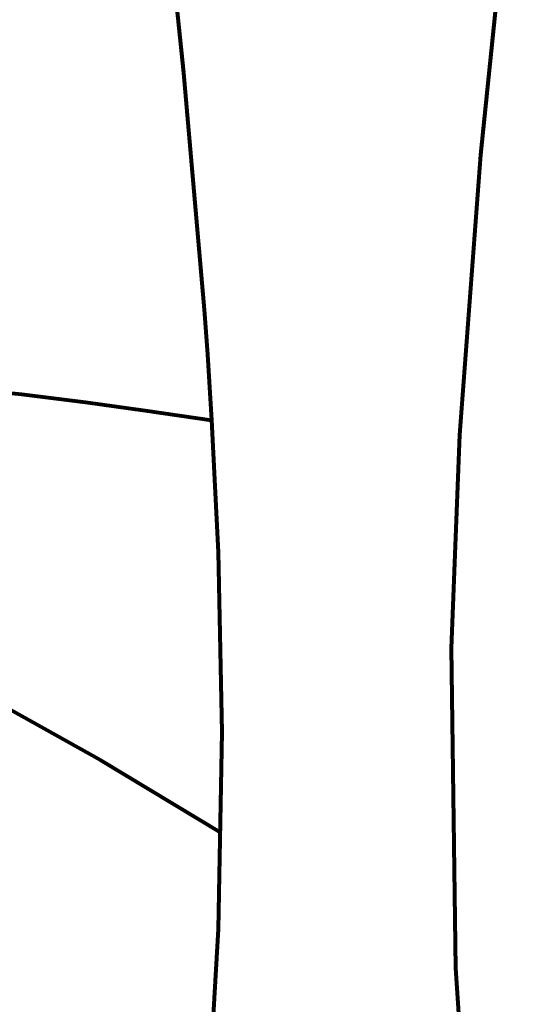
# Model space of a CAD drawing. Header units: millimetres. Extents: x -90830 to 24172, y -102460 to 73669.
# Tile 131 of 198: x -7903 to -5259, y 60728 to 65897. Entities that reach past the tile are written whole.
import ezdxf

# ---------------------------------------------------------------- set-up
doc = ezdxf.new("R2010")
doc.units = ezdxf.units.MM
doc.layers.add('Algemeen01', color=253, linetype='Continuous', lineweight=80)

msp = doc.modelspace()

# ---------------------------------------------------------------- linework, layer by layer
at = {"layer": 'Algemeen01'}
for points in [[(-16322.5, 68913.1), (-16265.4, 68427.9), (-16116.8, 67592.1), (-15962.9, 67042.2), (-15743.5, 66502.8), (-15494, 66067.1), (-15241.6, 65734.3), (-14896.9, 65379.5), (-14526.7, 65077.1), (-13958.6, 64718), (-13444.8, 64474.6), (-13054.6, 64333.1), (-12595.2, 64209.2), (-12085.5, 64116.5), (-11493.8, 64054.4), (-10695.9, 64022.7), (-10143.5, 64019.6), (-9420.4, 64018.5), (-8657.4, 63996.7), (-8313.3, 63972.6), (-7892.8, 63930.6), (-7556.9, 63889.2), (-7243.1, 63846), (-6894.9, 63794.8)], [(-7237.4, 67634.6), (-7231.5, 67489.5), (-7201.9, 67128.6), (-7131.4, 66481.5), (-7042.5, 65618.5), (-6933.9, 64375.5), (-6916.9, 64139.2), (-6894.9, 63794.8), (-6861.1, 63101.6), (-6842, 62156.5), (-6861.2, 61122.9), (-6939.8, 59761.7), (-7018.6, 58840.6), (-7106.6, 57953.6), (-7225.6, 56844.8)], [(-5258.5, 67344.4), (-5305.9, 66912.9), (-5482.6, 65187.1), (-5593.7, 63718), (-5637.4, 62598.2), (-5614.6, 60918.2), (-5505.2, 59284.1), (-5354.4, 57731.8), (-5258.5, 56844.8)], [(-17287.1, 66650.8), (-16678.2, 65940.5), (-15540.7, 64834), (-14347.9, 64011.7), (-13572.1, 63652.7), (-12912.6, 63452.9), (-12066.3, 63319.2), (-11022.3, 63231.3), (-9847.2, 63054.4), (-9298.1, 62890.5), (-8748.3, 62672.7), (-8132.7, 62374.7), (-7477.4, 62009.8), (-6846.8, 61630.4)]]:
    msp.add_lwpolyline(points, dxfattribs=at)

doc.saveas('drawing.dxf')
